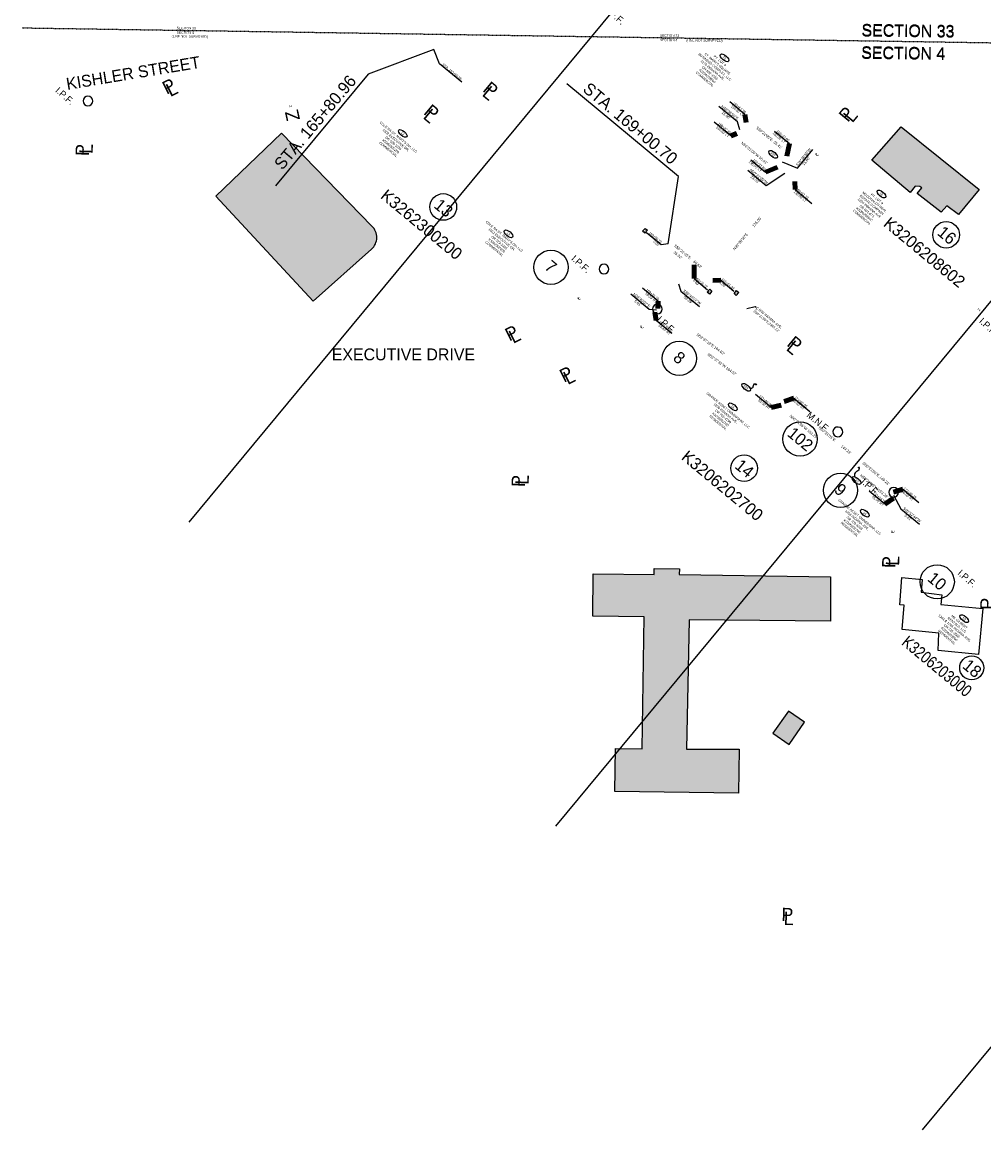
# Model space of a CAD drawing. Header units: feet. Extents: x 1415789 to 1441325, y 311679 to 331338.
# Tile 3 of 6: x 1437744 to 1438753, y 327747 to 328910. Entities that reach past the tile are written whole.
import ezdxf
from ezdxf.enums import TextEntityAlignment as Align

# ---------------------------------------------------------------- set-up
doc = ezdxf.new("R2010")
doc.units = ezdxf.units.FT
doc.header["$MEASUREMENT"] = 0
doc.linetypes.add('OhDOT_USTN2', pattern=[0.11, 0.069, -0.041])
for name, color, linetype in [('BD_X_Building', 30, 'Continuous'), ('BD_X_Canopy', 2, 'OhDOT_USTN2'), ('DV_X_Section_VMS_Line', 10, 'OhDOT_USTN2'), ('RW_P_Text', 7, 'Continuous'), ('RW_P_Text-Boundary', 20, 'Continuous'), ('RW_P_Text-Parcel', 140, 'Continuous'), ('RW_X_Text-CLplat', 30, 'Continuous'), ('RW_X_Text-PropMap', 10, 'Continuous')]:
    doc.layers.add(name, color=color, linetype=linetype)
doc.styles.add('Slanted-Normal', font='font31.shx', dxfattribs={"height": 0.14})
doc.styles.get("Standard").update_dxf_attribs({"font": 'font31.shx'})
doc.styles.add('Style-font31', font='font31.shx')
doc.dimstyles.new('COEC', dxfattribs={"dimscale": 13.9, "dimtxt": 0.18, "dimasz": 0.18, "dimexe": 0.18, "dimexo": 0.0625, "dimgap": 0.09, "dimtad": 1, "dimzin": 0, "dimdsep": 46, "dimtxsty": 'Standard', "dimcen": 0.09, "dimclrd": 256, "dimclre": 256, "dimclrt": 256, "dimaunit": 1, "dimadec": 4, "dimazin": 0, "dimtfac": 1, "dimtofl": 0, "dimtmove": 0, "dimatfit": 3, "dimfxl": 1, "dimtolj": 1, "dimtzin": 0, "dimlwd": -1, "dimlwe": -1, "dimarcsym": 0})

msp = doc.modelspace()

# ---------------------------------------------------------------- hatches: boundary and pattern name
at = {"layer": 'BD_X_Canopy'}
h = msp.add_hatch(color=255, dxfattribs=at)
h.dxf.hatch_style = 1
h.paths.add_polyline_path([(1438726.5, 328708.2), (1438714.2, 328717.1), (1438708.4, 328710.7), (1438683.2, 328730.1), (1438687.9, 328736.2), (1438685.8, 328737.7), (1438681, 328737.8), (1438675.6, 328731.3), (1438635.5, 328765.1), (1438666.3, 328800.4), (1438748, 328734.4)])
h = msp.add_hatch(color=255, dxfattribs=at)
h.dxf.hatch_style = 1
edge = h.paths.add_edge_path()
edge.add_line((1438049, 328617.3), (1438110.3, 328671.8))
edge.add_arc((1438099.5, 328684), 16.3, 311.378, 406.5144)
edge.add_line((1438110.7, 328695.9), (1438015.9, 328793.5))
edge.add_line((1438015.9, 328793.5), (1437946.9, 328727.5))
edge.add_line((1437946.9, 328727.5), (1438049, 328617.3))
h = msp.add_hatch(color=255, dxfattribs=at)
h.dxf.hatch_style = 1
h.paths.add_polyline_path([(1438342.6, 328286.2), (1438343.1, 328330.7), (1438407.1, 328330), (1438407.1, 328336.5), (1438433.5, 328336.1), (1438433.4, 328330), (1438592.1, 328327.7), (1438592.1, 328281.2), (1438443.7, 328282.6), (1438440.9, 328146.7), (1438496.2, 328146.7), (1438495.5, 328100.3), (1438365.8, 328102.3), (1438366.5, 328147.3), (1438394.4, 328146.9), (1438396.4, 328285.5)])
h = msp.add_hatch(color=255, dxfattribs=at)
h.dxf.hatch_style = 1
h.paths.add_polyline_path([(1438564.8, 328174.9), (1438547.9, 328186.7), (1438531.7, 328163.4), (1438548.6, 328151.7)])

# ---------------------------------------------------------------- linework, layer by layer
at = {"layer": 'BD_X_Building', "flags": 128}
for points in [[(1438726.5, 328708.2), (1438714.2, 328717.1), (1438708.4, 328710.7), (1438683.2, 328730.1), (1438687.9, 328736.2), (1438685.8, 328737.7), (1438681, 328737.8), (1438675.6, 328731.3), (1438635.5, 328765.1), (1438666.3, 328800.4), (1438748, 328734.4), (1438726.5, 328708.2)], [(1438342.6, 328286.2), (1438343.1, 328330.7), (1438407.1, 328330), (1438407.1, 328336.5), (1438433.5, 328336.1), (1438433.4, 328330), (1438592.1, 328327.7), (1438592.1, 328281.2), (1438443.7, 328282.6), (1438440.9, 328146.7), (1438496.2, 328146.7), (1438495.5, 328100.3), (1438365.8, 328102.3), (1438366.5, 328147.3), (1438394.4, 328146.9), (1438396.4, 328285.5), (1438342.6, 328286.2)], [(1438564.8, 328174.9), (1438547.9, 328186.7), (1438531.7, 328163.4), (1438548.6, 328151.7), (1438564.8, 328174.9)]]:
    msp.add_lwpolyline(points, dxfattribs=at)
at = {"layer": 'BD_X_Building'}
msp.add_lwpolyline([(1438049, 328617.3), (1438110.3, 328671.8, 0.440721), (1438110.7, 328695.9), (1438015.9, 328793.5), (1437946.9, 328727.5)], format="xyb", close=True, dxfattribs=at)
at = {"layer": 'BD_X_Building', "elevation": 892.4, "flags": 128}
msp.add_lwpolyline([(1438667, 328327), (1438688.2, 328324.8), (1438687.2, 328311.7), (1438709, 328308.7), (1438708, 328298.7), (1438752, 328294.2), (1438747.6, 328246), (1438705, 328250.3), (1438705.8, 328268.3), (1438667.4, 328272.4), (1438669.3, 328297.8), (1438664.8, 328298.3)], close=True, dxfattribs=at)
at = {"layer": 'DV_X_Section_VMS_Line'}
msp.add_line((1437743.5, 328904.2), (1440012.7, 328869.4), dxfattribs=at)
at = {"layer": 'RW_P_Text', "color": 7, "linetype": 'Continuous', "lineweight": -3}
for p, q in [((1438502.3, 328813.3), (1438486.5, 328826.4)), ((1438555, 328734.3), (1438572.6, 328719.8)), ((1438448.9, 328640.9), (1438463.1, 328629.1)), ((1438476.9, 328639.2), (1438490.7, 328627.8))]:
    msp.add_line(p, q, dxfattribs=at)
at = {"layer": 'RW_P_Text', "linetype": 'Continuous', "lineweight": -3}
for p, q in [((1438487.3, 328790.9), (1438469.9, 328805.3)), ((1438533.3, 328795.7), (1438548.9, 328782.7)), ((1438508.3, 328765.5), (1438523.9, 328752.5)), ((1438411.2, 328617.2), (1438394.9, 328630.8)), ((1438425.5, 328583.2), (1438409, 328596.9)), ((1438529.9, 328505.5), (1438513.3, 328519.3)), ((1438553.7, 328515.3), (1438570.5, 328501.4)), ((1438649.2, 328403.8), (1438632.6, 328417.6)), ((1438668.1, 328419.6), (1438684.9, 328405.7))]:
    msp.add_line(p, q, dxfattribs=at)
at = {"layer": 'RW_P_Text-Boundary'}
for points in [[(1438397.6, 328693.6), (1438399.9, 328691.6), (1438397.2, 328688.5), (1438394.9, 328690.5)], [(1438465.3, 328629.7), (1438467.6, 328627.7), (1438464.9, 328624.6), (1438462.6, 328626.6)], [(1438493.5, 328628.2), (1438495.8, 328626.2), (1438493.1, 328623.1), (1438490.8, 328625.1)]]:
    msp.add_lwpolyline(points, close=True, dxfattribs=at)
at = {"layer": 'RW_P_Text-Parcel'}
for p, q in [((1437918.7, 328384.9), (1438615.9, 329226.3)), ((1438303.6, 328065.9), (1439000.9, 328907.2)), ((1438181.6, 328866.5), (1438175.6, 328881.5)), ((1438205, 328847), (1438181.6, 328866.5)), ((1438414.4, 328676.3), (1438399.1, 328688.9)), ((1438421.8, 328677.5), (1438414.4, 328676.3)), ((1438688.6, 327746.8), (1439385.9, 328588.2))]:
    msp.add_line(p, q, dxfattribs=at)
at = {"layer": 'RW_P_Text-Parcel', "const_width": 0.525}
for points in [[(1438513.8, 328529.5, 1), (1438513.8, 328530.1, 1)], [(1438621.9, 328442.2, 1), (1438621.8, 328442.7, 1)]]:
    msp.add_lwpolyline(points, format="xyb", close=True, dxfattribs=at)
at = {"layer": 'RW_P_Text-Parcel'}
for centre in [(1438513.8, 328529.8), (1438621.9, 328442.4)]:
    msp.add_circle(centre, 0.525, dxfattribs=at)
for centre in [(1438480.9, 328872.7), (1438143, 328793.3), (1438531.9, 328771.3), (1438645.5, 328729.7), (1438254, 328687.9), (1438503.5, 328526.7), (1438489.5, 328506.2), (1438619.3, 328428.8), (1438628.1, 328394.5), (1438732.5, 328283.7)]:
    msp.add_ellipse(centre, major_axis=(4.23, -3.61), ratio=0.4567, dxfattribs=at)
for points in [[(1438513.8, 328529.8), (1438512.5, 328530.1), (1438511.1, 328529.2), (1438510.6, 328527.2), (1438510.1, 328526), (1438509, 328525.4), (1438507.7, 328525.3)], [(1438621.9, 328442.4), (1438622.1, 328440.9), (1438621.7, 328439.6), (1438619.9, 328438.4), (1438618.1, 328437), (1438617.2, 328434.7), (1438617.4, 328433.7), (1438617.4, 328432.7)]]:
    msp.add_spline(points, degree=3, dxfattribs=at)
at = {"layer": 'RW_X_Text-CLplat'}
for p, q in [((1438175.6, 328881.5), (1438106.7, 328855.7)), ((1438106.7, 328855.7), (1438009.5, 328738.4)), ((1438432.7, 328748.2), (1438315.4, 328845.4)), ((1438421.8, 328677.5), (1438432.7, 328748.2))]:
    msp.add_line(p, q, dxfattribs=at)
for centre in [(1438298.6, 328652.8, 889.7), (1438433.3, 328557.1, 890.6), (1438560.2, 328472.3, 890.4), (1438602.6, 328418.5, 891.2), (1438704.1, 328322.4, 889.9)]:
    msp.add_circle(centre, 18, dxfattribs=at)
for centre, start, end in [((1437812.5, 328827.3, 890.9), 224.9239, 223.9239), ((1438354.3, 328650.8, 889.7), 224.9239, 223.9239), ((1438410.4, 328608.8, 890.6), 224.9239, 223.9239), ((1438599.8, 328479.9, 890.4), 266.534, 265.534), ((1438658.3, 328416.4, 891.2), 224.9239, 223.9239)]:
    msp.add_arc(centre, 5.1, start, end, dxfattribs=at)
at = {"layer": 'RW_X_Text-PropMap'}
for centre, radius in [((1438185.6, 328716.1), 14), ((1438713.5, 328686.8, 885.6), 14), ((1438501.4, 328441.7), 14), ((1438740.3, 328232), 12.6)]:
    msp.add_circle(centre, radius, dxfattribs=at)

# ---------------------------------------------------------------- texts
at = {"layer": 'RW_P_Text', "color": 7, "linetype": 'Continuous', "lineweight": -3, "char_height": 2.5, "rotation": 320.3513, "style": 'Style-font31'}
for s, insert, attachment_point in [(' 168+82.39 ', (1438501.9, 328814.2), 9), ("150.00' LT", (1438501.3, 328812.9), 3), ("135.00' LT", (1438554.8, 328733.3), 1), ('169+61.33', (1438555.3, 328734.7), 7), ("0.00'", (1438448.7, 328639.9), 1), ('169+35.72', (1438449.2, 328641.2), 7), ("0.00'", (1438476.7, 328638.2), 1), ('169+61.33', (1438477.3, 328639.6), 7)]:
    msp.add_mtext(s, dxfattribs=dict(at, insert=insert, attachment_point=attachment_point))
at = {"layer": 'RW_P_Text', "linetype": 'Continuous', "lineweight": -3, "char_height": 2.5, "rotation": 320.3513, "style": 'Style-font31'}
for s, insert, attachment_point in [("135.00' {\\C256;LT}", (1438485.8, 328790.9), 3), (' 168+82.39 ', (1438486.3, 328792.8), 9), ("150.00' LT", (1438532.5, 328795.1), 1), ('169+37.80', (1438535.1, 328795.1), 7), ('169+37.80', (1438510.1, 328764.9), 7), ("135.00' {\\C256;LT}", (1438507.5, 328764.9), 1), ("59.39' RT", (1438410.2, 328616.9), 3), (' 169+35.70 ', (1438410.8, 328618.1), 9), ("64.40' RT ", (1438424.2, 328583.3), 3), (' 169+35.70 ', (1438424.8, 328584.6), 9), ("55.00' RT", (1438528.9, 328505.1), 3), (' 171+00.00 ', (1438529.5, 328506.4), 9), ("50.00' RT", (1438553.5, 328514.3), 1), ('171+00.05', (1438554, 328515.6), 7), (' 172+53.29 ', (1438648.9, 328404.7), 9), ("50.00' RT", (1438667.9, 328418.5), 1), ('172+49.28', (1438668.4, 328419.9), 7), ("55.00' RT", (1438648.2, 328403.5), 3)]:
    msp.add_mtext(s, dxfattribs=dict(at, insert=insert, attachment_point=attachment_point))
at = {"layer": 'RW_P_Text-Boundary'}
for s, height, rotation, style, p in [('N39°38\'55"E         135.00\'', 2.8, 50.3514, 'Style-font31', (1438491.6, 328670.3)), ('1', 2.5, 319.1697, 'Slanted-Normal', (1438396.1, 328690.6)), ('S50%%D21\'05"E    60.63\'', 2.8, 320.3514, 'Style-font31', (1438427.6, 328674.8)), ("35.02'", 2.8, 320.3514, 'Style-font31', (1438427, 328667.8)), ('2', 2.5, 319.1697, 'Slanted-Normal', (1438463.6, 328626.9)), ('3', 2.5, 319.1697, 'Slanted-Normal', (1438491.8, 328625.3))]:
    msp.add_text(s, height=height, rotation=rotation, dxfattribs=dict(at, style=style)).set_placement(p)
at = {"layer": 'RW_P_Text-Boundary', "linetype": 'Continuous', "lineweight": -3, "char_height": 2.8, "style": 'Style-font31'}
for s, insert, attachment_point, rotation in [('N39°38\'55"E', (1438485.6, 328814.2, 889), 8, 321.1618), ("15.00'", (1438481.5, 328811.3, 889), 8, 321.1618), ('S50°21\'05"E  55.41\'', (1438526.7, 328787.8), 8, 320.3513), ('N50°21\'05"W 55.41\'', (1438513.1, 328773.8), 2, 320.3513), ('S39°38\'55"W', (1438564.8, 328767.5), 8, 51.1618), ("15.00'", (1438567.7, 328763.4), 8, 51.1618), ('N50°21\'05"W', (1438515.9, 328747), 8, 321.1618), ("23.53'", (1438511.9, 328744.1), 8, 321.1618), ('N39°40\'07"E', (1438393.1, 328617), 8, 321.1618), ('S39°40\'07"W', (1438445.8, 328620.3), 8, 321.1618), ("5.01'", (1438389, 328614.1), 8, 321.1618), ("59.39'", (1438441.7, 328617.4), 8, 321.1618), ('S53°37\'18"E 164.62\'', (1438465.3, 328570.9), 8, 323.6217), ('N53°37\'32"W 164.57\'', (1438479, 328552), 2, 323.6256), ('N50°21\'05"W 153.29\'', (1438564.7, 328486.4), 2, 320.3514), ('S50°21\'05"E        149.23\'', (1438595.8, 328469.9), 8, 320.3514), ('S50°21\'05"E,149.23\'', (1438638.7, 328434.6), 8, 320.3514), ('N50°21\'05"W 153.29\'', (1438638.8, 328423.9), 2, 320.3514), ('S00°52\'44"W', (1438676.7, 328391.7), 8, 321.1618), ("6.41'", (1438672.6, 328388.9), 8, 321.1618)]:
    msp.add_mtext(s, dxfattribs=dict(at, insert=insert, attachment_point=attachment_point, rotation=rotation))
at = {"layer": 'RW_P_Text-Parcel', "style": 'Style-font31'}
for s, height, rotation, p in [('SECTION 33', 2.5, 359.2998, (1437905.7, 328902.8)), ('(LINE NOT SURVEYED)', 2.5, 359.2998, (1437900.4, 328894.2)), ('SECTION 4', 2.5, 359.2998, (1437905.7, 328898.1)), ('SECTION 4', 2.5, 359.2998, (1438413.1, 328890.3)), ('SECTION 33', 2.5, 359.2998, (1438413.1, 328895)), ('(LINE NOT SURVEYED)', 2.5, 359.2998, (1438440.6, 328889.9)), ('Z', 2.8, 105.9503, (1438026.8, 328821.2)), ('P', 2.8, 49.8811, (1438577.6, 328769.4)), ('L', 2.8, 49.8811, (1438578.5, 328769.3)), ('P', 2.8, 49.8811, (1438328, 328618.3)), ('L', 2.8, 49.8811, (1438328.9, 328618.1)), ('S50°21\'05"E,3397.22\'', 2.52, 320.5145, (1438511, 328606)), ('L', 2.52, 320.5145, (1438513.2, 328608.6)), ('C R/W INDIANA AVE.', 2.52, 320.5145, (1438513.6, 328609.7)), ('Z', 2.8, 49.8811, (1438748.4, 328606.4)), ('P', 2.8, 49.8811, (1438393.8, 328588.3)), ('L', 2.8, 49.8811, (1438394.7, 328588.2)), ('P', 2.8, 89.5893, (1438658.3, 328373.7)), ('L', 2.8, 89.5893, (1438659.1, 328374.2))]:
    msp.add_text(s, height=height, rotation=rotation, dxfattribs=at).set_placement(p)
at = {"layer": 'RW_P_Text-Parcel'}
for s, p in [('15', (1438480, 328871.9)), ('13', (1438142.1, 328792.4)), ('15T', (1438531, 328770.4)), ('16', (1438644.6, 328728.8)), ('13', (1438253.1, 328687)), ('14T', (1438502.6, 328525.8)), ('14', (1438488.6, 328505.3)), ('14T', (1438618.4, 328427.9)), ('14', (1438627.2, 328393.6)), ('18', (1438731.6, 328282.8))]:
    msp.add_text(s, height=2.5, rotation=320.5026, dxfattribs=at).set_placement(p, align=Align.CENTER)
at = {"layer": 'RW_P_Text-Parcel', "style": 'Style-font31'}
for s, p in [('STA. 165+80.96', (1438194.1, 328857.2)), ('169+00.70', (1438407.4, 328683.2)), ("0.00'", (1438408.3, 328676.9))]:
    msp.add_text(s, height=2.52, rotation=320.0378, dxfattribs=at).set_placement(p, align=Align.CENTER)
at = {"layer": 'RW_P_Text-Parcel', "char_height": 2.5, "attachment_point": 2, "rotation": 320.5026}
for s, width, heights, insert in [('PT. LOT 9\\PST. MARYS SQUARE BUSINESS COMPLEX, LLC\\P 1170 INDIANA AVE.\\POR 692-1555\\PK3206208600\\PCOMMERCIAL', 45.8, [28.8], (1438476.8, 328870.6)), ("COLE RA ST. MARY'S OH, LLC \\P1502 EXECUTIVE DR.\\POR 529-1035\\PK3262300200\\PCOMMERCIAL", 60.999, [23.3], (1438139.3, 328790.4)), ('PT. LOT 9\\PMCDONALDS REAL ESTATE COMPANY \\P 1206 INDIANA AVE.\\POR 601-673\\PK3206208602\\PCOMMERCIAL', 44.595, [28.1], (1438641.7, 328725.5)), ("COLE RA ST. MARY'S OH, LLC \\P1502 EXECUTIVE DR.\\POR 529-1035\\PK3262300200\\PCOMMERCIAL", 59.009, [23.3], (1438250.5, 328686.1)), ('GRANDE ASSET OWNERSHIP, LLC 1209 INDIANA AVE.\\POR 709-4298\\PK3206202700\\PRESIDENTIAL', 58.746, [23.3], (1438485.4, 328503.5)), ('GRANDE ASSET OWNERSHIP, LLC 1209 INDIANA AVE.\\POR 709-4298\\PK3206202700\\PRESIDENTIAL', 58.817, [23.3], (1438623.5, 328391.4)), ('MK GILBERT\\PRENTALS, LLC\\P 1203 & 1205 INDIANA AVE.\\POR 725-3565\\PK3206203000\\PRESIDENTIAL', 54.25, [23.3], (1438728.2, 328281.3))]:
    msp.add_mtext_dynamic_manual_height_columns(s, width=width, gutter_width=1, heights=heights, dxfattribs=dict(at, insert=insert))
at = {"layer": 'RW_X_Text-CLplat'}
for s, rotation, p in [('I.P.F.', 318.3899, (1438355.8, 328921.7, 886.4)), ('I.P.F.', 318.3899, (1437777.7, 328837.5, 890.9)), ('I.P.F.', 318.3899, (1438319.4, 328661, 889.7)), ('I.P.F.', 318.3899, (1438409.3, 328597, 890.6)), ('I.P.F.', 318.3899, (1438747.4, 328595.1, 888.3)), ('M.N.F.', 320.726, (1438566.4, 328496.3, 890.4)), ('I.P.F.', 318.3899, (1438623.4, 328426.6, 891.2)), ('I.P.F.', 318.3899, (1438724.9, 328330.6, 889.9))]:
    msp.add_text(s, height=7, rotation=rotation, dxfattribs=at).set_placement(p)
at = {"layer": 'RW_X_Text-CLplat', "style": 'Style-font31'}
for s, p in [('SECTION 33', (1438624.6, 328895.1)), ('SECTION 4', (1438624.3, 328871.6))]:
    msp.add_text(s, height=12.5, rotation=359.2998, dxfattribs=at).set_placement(p)
for s, rotation, p in [('STA. 165+80.96', 50.0378, (1438055.9, 328801)), ('STA. 169+00.70', 320.0378, (1438378, 328799))]:
    msp.add_text(s, height=12.6, rotation=rotation, dxfattribs=at).set_placement(p, align=Align.CENTER)
at = {"layer": 'RW_X_Text-CLplat'}
for s, p in [('7', (1438294.6, 328648.7, 889.7)), ('8', (1438429.4, 328553, 890.6)), ('102', (1438556.5, 328467.5, 890.4)), ('9', (1438598.6, 328414.4, 891.2)), ('10', (1438700.1, 328318.3, 889.9))]:
    msp.add_text(s, height=12.5, rotation=320.3089, dxfattribs=at).set_placement(p, align=Align.CENTER)
at = {"layer": 'RW_X_Text-PropMap', "style": 'Style-font31'}
for s, height, rotation, p in [('SECTION 33', 12.5, 359.2998, (1438624.6, 328895.9)), ('SECTION 4', 12.5, 359.2998, (1438624.3, 328872.4)), ('KISHLER STREET', 12.5, 9.4213, (1437790.9, 328839)), ('P', 14, 26.5706, (1437895.2, 328833.8)), ('P', 14, 320.3514, (1438226.1, 328838.2)), ('L', 14, 26.5706, (1437899.1, 328831.4)), ('L', 14, 320.3514, (1438225.5, 328833.6)), ('P', 14, 320.3514, (1438164.1, 328814.3)), ('Z', 14, 102.2864, (1438035.3, 328808)), ('L', 14, 320.3514, (1438163.5, 328809.7)), ('P', 14, 50.3514, (1438610.4, 328804.3)), ('L', 14, 50.3514, (1438615, 328803.7)), ('P', 14, 88.1691, (1437813.5, 328769.4)), ('L', 14, 88.1691, (1437817.5, 328771.7)), ('K3262300200', 12.5, 320.3514, (1438118.8, 328726.1)), ('13', 12.5, 320.3514, (1438174.8, 328716.2)), ('K3206208602', 12.5, 320.3514, (1438646.7, 328696.9, 885.6)), ('16', 12.5, 320.3514, (1438703.2, 328687.6, 885.6)), ('P', 14, 26.5706, (1438255, 328574.6)), ('L', 14, 26.5706, (1438259, 328572.2)), ('P', 14, 320.3514, (1438545.3, 328571)), ('L', 14, 320.3514, (1438544.7, 328566.4)), ('P', 14, 26.5706, (1438312.3, 328531.4)), ('L', 14, 26.5706, (1438316.2, 328529)), ('K3206202700', 12.5, 320.3514, (1438434.6, 328451.8)), ('14', 12.5, 320.3514, (1438490.7, 328442.6)), ('P', 14, 88.1691, (1438271.2, 328421.8)), ('L', 14, 88.1691, (1438275.2, 328424.2)), ('P', 14, 88.1691, (1438660.1, 328336.6)), ('L', 14, 88.1691, (1438664.1, 328339)), ('P', 14, 88.1691, (1438763.2, 328292.8)), ('18', 12.5, 320.3514, (1438729.8, 328232.6)), ('P', 14, 358.1691, (1438540.4, 327966.1)), ('L', 14, 358.1691, (1438542.8, 327962.1))]:
    msp.add_text(s, height=height, rotation=rotation, dxfattribs=at).set_placement(p)
msp.add_text('EXECUTIVE DRIVE', height=12.5, dxfattribs=at).set_placement((1438068.5, 328555))
at = {"layer": 'RW_X_Text-PropMap', "style": 'Style-font31', "width": 0.85}
msp.add_text('K3206203000', height=12.5, rotation=320.3514, dxfattribs=at).set_placement((1438665.8, 328257.1))

# ---------------------------------------------------------------- leaders
at = {"layer": 'RW_P_Text', "color": 7, "linetype": 'Continuous', "lineweight": -3}
for points in [[(1438503.4, 328804.7), (1438502.3, 328813.3)], [(1438554.6, 328742.8), (1438555, 328734.3)], [(1438448.8, 328655.2), (1438448.9, 328640.9)], [(1438468.5, 328638.8), (1438476.9, 328639.2)]]:
    msp.add_leader(points, dimstyle='COEC', override={"dimscale": 1, "dimasz": 0, "dimclrd": 256, "dimldrblk": 'None', "dimlwd": 65535}, dxfattribs=at)
at = {"layer": 'RW_P_Text', "linetype": 'Continuous', "lineweight": -3}
for points in [[(1438493.8, 328793.2), (1438487.3, 328790.9)], [(1438546.1, 328769.4), (1438548.9, 328782.7)], [(1438536.5, 328757.8), (1438523.9, 328752.5)], [(1438410.9, 328609.5), (1438411.2, 328617.2)], [(1438407.7, 328605.6), (1438409, 328596.9)], [(1438543.4, 328511.8), (1438553.7, 328515.3)], [(1438540.2, 328508), (1438529.9, 328505.5)], [(1438658.3, 328416.6), (1438668.1, 328419.6)], [(1438658.2, 328410.2), (1438649.2, 328403.8)]]:
    msp.add_leader(points, dimstyle='COEC', override={"dimscale": 1, "dimasz": 0, "dimclrd": 256, "dimldrblk": 'None', "dimlwd": 65535}, dxfattribs=at)
at = {"layer": 'RW_P_Text-Boundary'}
for points in [[(1438497, 328797.1, 889), (1438494.4, 328805.5, 889), (1438474.9, 328821.7, 889)], [(1438541.3, 328763.6), (1438557.3, 328756.8), (1438573.5, 328776.3)], [(1438544.3, 328751.4), (1438524.7, 328738.3), (1438505.3, 328754.5)], [(1438432.6, 328635.5), (1438435.1, 328627.7), (1438454.6, 328611.6)], [(1438409.4, 328607.7), (1438401.9, 328608.3), (1438382.4, 328624.5)], [(1438658.2, 328413.3), (1438666, 328399.2), (1438685.5, 328383.1)]]:
    msp.add_leader(points, dimstyle='COEC', override={"dimscale": 14, "dimgap": 0.09, "dimtad": 0}, dxfattribs=at)
at = {"layer": 'RW_P_Text-Parcel'}
msp.add_leader([(1438504.1, 328609.5), (1438513, 328611.6), (1438513.9, 328610.9)], dimstyle='COEC', override={"dimscale": 14, "dimgap": 0.09, "dimtad": 0}, dxfattribs=at)

doc.saveas('drawing.dxf')
